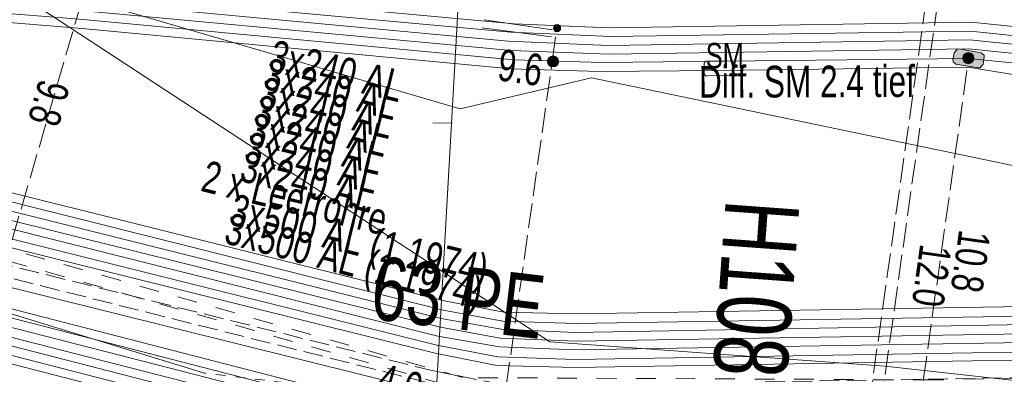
# Model space of a CAD drawing. Header units: metres. Extents: x -740 to 758, y -633 to 854.
# Tile 207 of 256: x -437.1 to -420.52, y 281.67 to 287.65. Entities that reach past the tile are written whole.
import ezdxf

# ---------------------------------------------------------------- set-up
doc = ezdxf.new("R2010")
doc.units = ezdxf.units.M
doc.header["$MEASUREMENT"] = 0
for name, pattern in [('166_166', [0.3328, 0.1664, -0.1664]), ('333_125', [0.4576, 0.3328, -0.1248]), ('333_333', [0.6656, 0.3328, -0.3328]), ('416_125', [0.5408, 0.416, -0.1248])]:
    doc.linetypes.add(name, pattern=pattern)
for name, color, linetype in [('Grundkarte.LOVION', 7, 'Continuous'), ('Strom.LOVION', 7, 'Continuous'), ('StromBemass.LOVION', 7, 'Continuous'), ('Telko.LOVION', 7, 'Continuous'), ('Wasser.LOVION', 7, 'Continuous')]:
    doc.layers.add(name, color=color, linetype=linetype)
doc.styles.add('ERSTELLTER_STIL_1', font='arial.ttf')

msp = doc.modelspace()

# ---------------------------------------------------------------- hatches: boundary and pattern name
at = {"layer": 'Strom.LOVION', "linetype": 'Continuous', "lineweight": 13}
msp.add_hatch(color=7, dxfattribs=at).paths.add_polyline_path([(-421.33, 286.903), (-420.954, 286.836), (-420.924, 286.839), (-420.872, 286.903), (-420.854, 287.023), (-420.857, 287.052), (-420.905, 287.092), (-421.281, 287.159), (-421.31, 287.156), (-421.363, 287.092), (-421.381, 286.972), (-421.378, 286.942)])
at = {"layer": 'StromBemass.LOVION', "linetype": 'Continuous', "lineweight": 13}
for points in [[(-428.003, 287.47), (-427.998, 287.476), (-427.994, 287.483), (-427.992, 287.49), (-427.99, 287.497), (-427.989, 287.505), (-427.989, 287.512), (-427.99, 287.52), (-427.992, 287.527), (-427.995, 287.534), (-427.998, 287.541), (-428.003, 287.547), (-428.008, 287.553), (-428.014, 287.558), (-428.02, 287.562), (-428.027, 287.565), (-428.035, 287.567), (-428.042, 287.569), (-428.05, 287.569), (-428.057, 287.569), (-428.065, 287.567), (-428.072, 287.565), (-428.079, 287.562), (-428.086, 287.558), (-428.091, 287.553), (-428.097, 287.547), (-428.101, 287.541), (-428.105, 287.534), (-428.108, 287.527), (-428.109, 287.52), (-428.11, 287.512), (-428.11, 287.504), (-428.109, 287.497), (-428.107, 287.489), (-428.105, 287.482), (-428.101, 287.476), (-428.096, 287.469), (-428.091, 287.464), (-428.085, 287.459), (-428.079, 287.455), (-428.072, 287.452), (-428.065, 287.449), (-428.057, 287.448), (-428.049, 287.447), (-428.042, 287.448), (-428.034, 287.449), (-428.027, 287.452), (-428.02, 287.455), (-428.014, 287.459), (-428.008, 287.464)], [(-421.05, 286.943), (-421.044, 286.952), (-421.038, 286.962), (-421.034, 286.973), (-421.031, 286.985), (-421.029, 286.996), (-421.029, 287.008), (-421.031, 287.02), (-421.034, 287.031), (-421.038, 287.042), (-421.044, 287.052), (-421.051, 287.062), (-421.059, 287.07), (-421.068, 287.078), (-421.078, 287.084), (-421.089, 287.089), (-421.1, 287.093), (-421.111, 287.095), (-421.123, 287.095), (-421.135, 287.095), (-421.146, 287.092), (-421.157, 287.089), (-421.168, 287.084), (-421.178, 287.077), (-421.187, 287.07), (-421.195, 287.061), (-421.202, 287.052), (-421.207, 287.041), (-421.212, 287.031), (-421.215, 287.019), (-421.216, 287.008), (-421.216, 286.996), (-421.215, 286.984), (-421.212, 286.973), (-421.207, 286.962), (-421.202, 286.952), (-421.195, 286.942), (-421.187, 286.934), (-421.177, 286.926), (-421.168, 286.92), (-421.157, 286.915), (-421.146, 286.911), (-421.134, 286.909), (-421.122, 286.908), (-421.111, 286.909), (-421.099, 286.911), (-421.088, 286.915), (-421.077, 286.92), (-421.068, 286.926), (-421.058, 286.934)], [(-428.046, 286.887), (-428.039, 286.897), (-428.034, 286.907), (-428.029, 286.918), (-428.027, 286.929), (-428.025, 286.94), (-428.025, 286.952), (-428.027, 286.964), (-428.03, 286.975), (-428.034, 286.986), (-428.039, 286.996), (-428.046, 287.005), (-428.054, 287.013), (-428.063, 287.021), (-428.073, 287.027), (-428.084, 287.032), (-428.095, 287.036), (-428.106, 287.038), (-428.118, 287.038), (-428.129, 287.038), (-428.141, 287.035), (-428.152, 287.032), (-428.162, 287.027), (-428.172, 287.021), (-428.181, 287.013), (-428.189, 287.005), (-428.196, 286.995), (-428.201, 286.985), (-428.205, 286.974), (-428.208, 286.963), (-428.21, 286.951), (-428.21, 286.94), (-428.208, 286.928), (-428.205, 286.917), (-428.201, 286.906), (-428.195, 286.896), (-428.188, 286.887), (-428.18, 286.878), (-428.171, 286.871), (-428.162, 286.865), (-428.151, 286.86), (-428.14, 286.856), (-428.129, 286.854), (-428.117, 286.854), (-428.105, 286.854), (-428.094, 286.857), (-428.083, 286.86), (-428.073, 286.865), (-428.063, 286.871), (-428.054, 286.879)], [(-428.08, 286.908), (-428.075, 286.914), (-428.072, 286.921), (-428.069, 286.928), (-428.067, 286.936), (-428.066, 286.944), (-428.066, 286.952), (-428.067, 286.959), (-428.069, 286.967), (-428.072, 286.974), (-428.076, 286.981), (-428.08, 286.987), (-428.086, 286.993), (-428.092, 286.998), (-428.098, 287.002), (-428.105, 287.006), (-428.113, 287.008), (-428.121, 287.009), (-428.128, 287.01), (-428.136, 287.009), (-428.144, 287.008), (-428.151, 287.005), (-428.159, 287.002), (-428.165, 286.998), (-428.171, 286.993), (-428.177, 286.987), (-428.181, 286.981), (-428.185, 286.974), (-428.188, 286.967), (-428.19, 286.959), (-428.191, 286.951), (-428.191, 286.943), (-428.19, 286.935), (-428.188, 286.928), (-428.185, 286.921), (-428.181, 286.914), (-428.176, 286.907), (-428.171, 286.902), (-428.165, 286.897), (-428.158, 286.893), (-428.151, 286.889), (-428.144, 286.887), (-428.136, 286.885), (-428.128, 286.885), (-428.12, 286.885), (-428.113, 286.887), (-428.105, 286.889), (-428.098, 286.893), (-428.091, 286.897), (-428.085, 286.902)], [(-421.069, 286.96), (-421.065, 286.967), (-421.061, 286.974), (-421.058, 286.982), (-421.056, 286.99), (-421.055, 286.998), (-421.055, 287.006), (-421.056, 287.015), (-421.058, 287.023), (-421.061, 287.03), (-421.065, 287.037), (-421.07, 287.044), (-421.075, 287.05), (-421.082, 287.055), (-421.089, 287.06), (-421.096, 287.063), (-421.104, 287.066), (-421.112, 287.067), (-421.12, 287.068), (-421.129, 287.067), (-421.137, 287.066), (-421.145, 287.063), (-421.152, 287.06), (-421.159, 287.055), (-421.165, 287.05), (-421.171, 287.044), (-421.176, 287.037), (-421.18, 287.03), (-421.183, 287.022), (-421.185, 287.014), (-421.186, 287.006), (-421.186, 286.998), (-421.185, 286.99), (-421.183, 286.982), (-421.18, 286.974), (-421.176, 286.967), (-421.171, 286.96), (-421.165, 286.954), (-421.159, 286.949), (-421.152, 286.944), (-421.144, 286.941), (-421.136, 286.938), (-421.128, 286.937), (-421.12, 286.936), (-421.112, 286.937), (-421.104, 286.938), (-421.096, 286.941), (-421.088, 286.945), (-421.081, 286.949), (-421.075, 286.954)]]:
    msp.add_hatch(color=7, dxfattribs=at).paths.add_polyline_path(points)

# ---------------------------------------------------------------- linework, layer by layer
at = {"layer": 'Grundkarte.LOVION', "color": 253, "linetype": 'Continuous', "lineweight": 18}
msp.add_lwpolyline([(-479.126, 293.857), (-485.198, 294.594), (-485.021, 295.202), (-486.435, 296.364), (-487.376, 298.43), (-489.02, 302.851), (-484.419, 302.946), (-485.96, 314.174), (-495.979, 325.963), (-502.587, 339.74), (-479.244, 332.239), (-456.189, 322.553), (-434.837, 310.335), (-433.665, 309.534), (-431.488, 308.121), (-430.386, 307.431), (-428.722, 306.441), (-428.697, 305.881), (-430.181, 279.639), (-439.04, 281.373), (-446.704, 283.58), (-456.218, 286.876), (-465.621, 290.242), (-473.269, 292.598)], close=True, dxfattribs=at)
at = {"layer": 'Grundkarte.LOVION', "color": 8, "linetype": 'Continuous', "lineweight": 18}
for points in [[(-369.507, 271.827), (-369.023, 276.544), (-366.364, 275.652), (-369.023, 276.544), (-377.75, 279.356), (-397.395, 288.016), (-428.697, 305.881), (-430.181, 279.639), (-439.04, 281.373), (-446.704, 283.58), (-456.218, 286.876), (-465.621, 290.242), (-473.269, 292.598), (-479.126, 293.857), (-485.198, 294.594), (-485.021, 295.202), (-486.435, 296.364), (-487.376, 298.43), (-489.02, 302.851), (-484.419, 302.946), (-485.96, 314.174), (-434.837, 310.335), (-425.484, 309.595), (-394.652, 302.885)], [(-399.407, 235.446), (-398.398, 253.84), (-399.618, 253.928), (-399.487, 256.512), (-422.992, 272.923), (-430.569, 273.335), (-430.433, 275.269), (-430.181, 279.639), (-428.697, 305.881), (-397.395, 288.016), (-377.75, 279.356), (-369.023, 276.544), (-369.507, 271.827)], [(-428.697, 305.881), (-430.181, 279.639), (-430.433, 275.269), (-425.865, 272.376)], [(-428.697, 305.881), (-430.181, 279.639)], [(-430.143, 285.908), (-429.819, 285.91)], [(-430.143, 285.908), (-429.819, 285.91)]]:
    msp.add_lwpolyline(points, dxfattribs=at)
at = {"layer": 'Grundkarte.LOVION', "color": 253, "linetype": 'Continuous', "lineweight": 18}
msp.add_lwpolyline([(-399.407, 235.446), (-398.398, 253.84), (-399.618, 253.928), (-399.487, 256.512), (-422.992, 272.923), (-430.569, 273.335), (-430.433, 275.269), (-430.181, 279.639), (-428.697, 305.881), (-397.395, 288.016), (-377.75, 279.356), (-369.023, 276.544), (-366.364, 275.652), (-369.023, 276.544), (-377.75, 279.356), (-397.395, 288.016), (-428.697, 305.881), (-428.722, 306.441), (-430.386, 307.431), (-431.488, 308.121), (-433.665, 309.534), (-434.837, 310.335), (-425.484, 309.595), (-394.652, 302.885)], dxfattribs=at)
at = {"layer": 'Strom.LOVION', "color": 1, "linetype": 'Continuous', "lineweight": 18}
for points in [[(-487.313, 307.155), (-478.592, 301.845), (-477.609, 301.011), (-477.291, 300.776), (-476.121, 300.003), (-474.356, 298.876), (-472.335, 297.699), (-471.118, 297.049), (-470.004, 296.537), (-469.278, 296.21), (-457.823, 292.261), (-453.587, 290.798), (-447.836, 289.868), (-444.779, 289.132), (-443.392, 288.854), (-435.973, 288.249), (-428.77, 287.579), (-427.182, 287.513), (-421.073, 287.608), (-414.893, 286.971), (-409.882, 285.894), (-407.988, 285.577)], [(-414.892, 286.808), (-421.088, 287.458), (-427.139, 287.369), (-428.83, 287.44), (-435.988, 288.1), (-443.423, 288.718)], [(-443.422, 288.556), (-436.003, 287.951), (-428.875, 287.288), (-427.183, 287.217), (-421.103, 287.309), (-414.939, 286.685), (-412.824, 286.212), (-410.922, 285.807)], [(-421.117, 286.997), (-427.287, 286.926), (-428.784, 286.972), (-436.033, 287.652), (-443.481, 288.254)], [(-443.466, 288.403), (-436.018, 287.802), (-428.815, 287.131), (-427.169, 287.071), (-421.118, 287.16), (-414.954, 286.536), (-413.156, 286.135), (-412.69, 286.048)], [(-421.117, 286.997), (-414.998, 286.384), (-413.291, 286.004), (-410.016, 285.305), (-408.408, 285.033), (-405.5, 284.608), (-400.821, 283.913), (-398.768, 283.626), (-398.308, 282.843), (-398.781, 279.975), (-393.2, 270.811), (-392.806, 269.948), (-391.594, 267.983), (-390.357, 266.966), (-389.227, 266.899)], [(-405.162, 283.119), (-415.72, 282.885), (-427.73, 282.686), (-428.945, 282.715), (-429.923, 282.9), (-442.542, 286.055)], [(-405.309, 282.809), (-415.721, 282.589), (-427.744, 282.374), (-428.991, 282.43), (-429.999, 282.612), (-442.617, 285.767)], [(-403.76, 282.99), (-415.719, 282.722), (-427.729, 282.524), (-428.96, 282.566), (-429.968, 282.748), (-442.573, 285.919)], [(-402.198, 282.729), (-415.72, 282.427), (-427.73, 282.228), (-429.006, 282.28), (-430.014, 282.463), (-442.661, 285.615)], [(-405.192, 282.363), (-406.459, 282.327), (-406.886, 282.463), (-415.705, 282.28), (-427.744, 282.079), (-429.021, 282.131), (-430.058, 282.311), (-442.708, 285.492)], [(-403.702, 282.242), (-406.49, 282.191), (-406.917, 282.327), (-415.704, 282.118), (-427.743, 281.916), (-429.049, 281.966), (-430.073, 282.161), (-442.737, 285.327)], [(-405.531, 282.507), (-406.444, 282.477), (-407.094, 282.176), (-415.706, 281.985), (-427.745, 281.783), (-429.064, 281.817), (-430.104, 282.025), (-442.797, 285.188)]]:
    msp.add_lwpolyline(points, dxfattribs=at)
at = {"layer": 'Strom.LOVION', "color": 7, "linetype": '333_125', "lineweight": 13}
msp.add_lwpolyline([(-398.718, 282.05), (-398.756, 281.839), (-399.081, 281.837), (-415.687, 281.484), (-427.739, 281.266), (-429.119, 281.324), (-430.218, 281.527), (-442.943, 284.716), (-458.57, 290.074), (-458.515, 290.272), (-442.872, 284.9), (-430.179, 281.737), (-429.094, 281.518), (-427.746, 281.487), (-415.707, 281.689), (-399.101, 282.042)], close=True, dxfattribs=at)
at = {"layer": 'Strom.LOVION', "color": 94, "linetype": 'Continuous', "lineweight": 18}
for points in [[(-384.859, 271.198), (-384.756, 273.321), (-384.933, 274.22), (-385.321, 274.862), (-386.101, 275.584), (-387.247, 276.122), (-388.696, 276.882), (-390.245, 277.913), (-392.418, 279.592), (-395.137, 281.853), (-396.028, 282.505), (-396.999, 283.06), (-398.412, 283.306), (-399.764, 283.529), (-400.596, 283.728), (-408.969, 284.875), (-421.132, 286.848), (-425.324, 286.793), (-427.332, 286.774), (-428.829, 286.82), (-436.048, 287.503), (-443.512, 288.118)], [(-443.123, 284.137), (-430.418, 280.857), (-429.229, 280.633), (-427.745, 280.571), (-415.751, 280.783), (-400.003, 281.141), (-398.951, 281.111), (-395.202, 282.364), (-388.006, 282.077), (-386.073, 282.104), (-384.677, 281.575), (-384.431, 281.481), (-383.615, 280.999), (-382.594, 279.621), (-382.106, 277.955), (-382.475, 271.15)], [(-443.167, 283.984), (-430.433, 280.707), (-429.244, 280.484), (-427.747, 280.438), (-415.75, 280.621), (-400.002, 280.978), (-398.937, 280.964), (-395.187, 282.218), (-388.005, 281.915), (-386.104, 281.968), (-384.708, 281.439), (-384.491, 281.342), (-383.708, 280.887), (-382.721, 279.565), (-382.266, 277.924), (-382.638, 271.149)], [(-443.195, 283.819), (-430.477, 280.555), (-429.272, 280.319), (-427.746, 280.276), (-415.736, 280.474), (-400.004, 280.845), (-398.906, 280.805), (-395.157, 282.058), (-388.007, 281.782), (-386.132, 281.802), (-384.736, 281.274), (-384.568, 281.216), (-383.814, 280.758), (-382.862, 279.492), (-382.412, 277.91), (-382.771, 271.151)], [(-443.242, 283.696), (-430.492, 280.406), (-429.287, 280.169), (-427.761, 280.126), (-415.767, 280.338), (-400.003, 280.683), (-398.879, 280.674), (-395.143, 281.912), (-388.006, 281.619), (-386.147, 281.653), (-384.689, 281.101), (-384.644, 281.091), (-383.922, 280.659), (-383.003, 279.419), (-382.558, 277.896), (-382.92, 271.166)], [(-443.286, 283.544), (-430.553, 280.267), (-429.302, 280.02), (-427.746, 279.98), (-415.736, 280.179), (-400.018, 280.533), (-398.865, 280.528), (-395.128, 281.765), (-388.005, 281.457), (-386.192, 281.501), (-384.795, 280.973), (-384.734, 280.949), (-384.015, 280.546), (-383.13, 279.362), (-382.705, 277.881), (-383.069, 271.181)], [(-443.334, 283.421), (-430.567, 280.118), (-429.317, 279.871), (-427.761, 279.831), (-415.751, 280.03), (-400.003, 280.387), (-398.834, 280.368), (-395.098, 281.606), (-388.094, 281.315), (-386.206, 281.352), (-384.81, 280.823), (-384.12, 280.418), (-383.271, 279.289), (-382.851, 277.867), (-383.232, 271.18)]]:
    msp.add_lwpolyline(points, dxfattribs=at)
at = {"layer": 'Strom.LOVION', "color": 9, "linetype": '333_333', "lineweight": 18}
msp.add_lwpolyline([(-398.909, 282.046), (-421.725, 281.574), (-429.635, 281.613), (-450.702, 287.593), (-450.756, 287.395), (-429.66, 281.418), (-421.721, 281.382), (-398.919, 281.838)], dxfattribs=at)
at = {"layer": 'Strom.LOVION', "color": 7, "linetype": 'Continuous', "lineweight": 13}
for points in [[(-421.33, 286.903), (-421.378, 286.942), (-421.381, 286.972), (-421.363, 287.092), (-421.31, 287.156), (-421.281, 287.159), (-420.905, 287.092), (-420.857, 287.052), (-420.854, 287.023), (-420.872, 286.903), (-420.924, 286.839), (-420.954, 286.836)], [(-425.507, 286.701), (-425.536, 286.698), (-425.568, 286.725), (-425.571, 286.754), (-425.569, 286.887), (-425.572, 286.917), (-425.546, 286.949), (-425.517, 286.952), (-425.133, 286.959), (-425.117, 286.946), (-425.088, 286.949), (-425.068, 286.744), (-425.094, 286.712), (-425.123, 286.709)]]:
    msp.add_lwpolyline(points, close=True, dxfattribs=at)
at = {"layer": 'Strom.LOVION', "color": 194, "linetype": 'Continuous', "lineweight": 18}
for points in [[(-442.987, 284.564), (-430.249, 281.39), (-429.134, 281.174), (-427.754, 281.117), (-415.566, 281.304), (-399.016, 281.622), (-389.708, 281.645), (-379.984, 279.226), (-374.939, 277.207), (-372.436, 274.881), (-370.115, 271.842), (-369.887, 271.332)], [(-443.062, 284.275), (-430.358, 280.996), (-429.227, 280.766), (-427.759, 280.718), (-415.645, 280.912), (-398.981, 281.27), (-389.766, 281.181), (-380.102, 278.919), (-375.153, 276.817), (-373.03, 274.911), (-370.557, 271.828), (-370.165, 270.994)]]:
    msp.add_lwpolyline(points, dxfattribs=at)
at = {"layer": 'StromBemass.LOVION', "color": 7, "linetype": '416_125', "lineweight": 13}
for points in [[(-423.474, 276.334), (-421.667, 289.146), (-421.66, 289.22), (-421.585, 289.671), (-421.388, 291.124), (-421.303, 291.62)], [(-435.752, 289.01), (-438.485, 279.625), (-438.498, 279.609)], [(-423.279, 276.308), (-421.612, 288.131)], [(-429.511, 277.177), (-428.132, 286.947), (-428.053, 287.502)], [(-422.634, 276.209), (-421.117, 286.997)]]:
    msp.add_lwpolyline(points, dxfattribs=at)
at = {"layer": 'StromBemass.LOVION', "color": 7, "linetype": 'Continuous', "lineweight": 13}
for points in [[(-429.279, 287.648), (-428.125, 287.48)], [(-429.31, 287.512), (-428.143, 287.36)]]:
    msp.add_lwpolyline(points, dxfattribs=at)
for centre, radius in [((-428.05, 287.508), 0.0609), ((-421.123, 287.002), 0.0935), ((-428.117, 286.946), 0.0924), ((-428.128, 286.947), 0.0625), ((-421.12, 287.002), 0.0657)]:
    msp.add_circle(centre, radius, dxfattribs=at)
at = {"layer": 'Telko.LOVION', "color": 1, "linetype": 'Continuous', "lineweight": 18}
for points in [[(-382.824, 271.087), (-382.992, 271.602), (-388.154, 277.999), (-388.385, 278.242), (-401.779, 279.504), (-422.531, 281.805), (-428.172, 282.214), (-454.479, 299.474), (-469.137, 309.124), (-476.62, 313.713), (-492.841, 315.171), (-499.115, 322.213), (-504.66, 328.143), (-509.806, 332.561), (-515.63, 336.809), (-522.715, 340.801), (-530.993, 344.751), (-538.07, 347.605), (-547.838, 350.626), (-555.35, 352.492), (-563.942, 353.765), (-570.752, 354.489)], [(-580.234, 342.951), (-571.726, 342.231), (-560.771, 340.524), (-554.196, 338.728), (-553.683, 338.764), (-543.559, 335.586), (-537.041, 333.002), (-523.715, 326.546), (-517.379, 322.496), (-512.165, 317.996), (-507.471, 313.061), (-503.796, 309.933), (-492.887, 308.694), (-476.388, 314.519), (-459.238, 294.797), (-429.679, 286.146), (-427.469, 286.672), (-388.006, 278.442), (-382.34, 271.577), (-382.216, 271.072)]]:
    msp.add_lwpolyline(points, dxfattribs=at)
at = {"layer": 'Wasser.LOVION', "color": 150, "linetype": 'Continuous', "lineweight": 18}
msp.add_lwpolyline([(-490.031, 309.712), (-489.798, 309.897), (-489.591, 310.051), (-482.046, 301.05), (-476.941, 297.204), (-460.422, 289.819), (-433.987, 281.69)], dxfattribs=at)
at = {"layer": 'Wasser.LOVION', "color": 150, "linetype": '166_166', "lineweight": 18}
msp.add_lwpolyline([(-425.703, 280.697), (-433.987, 281.69)], dxfattribs=at)

# ---------------------------------------------------------------- texts
at = {"layer": 'Strom.LOVION', "color": 1, "linetype": 'Continuous', "lineweight": 18, "attachment_point": 7, "style": 'ERSTELLTER_STIL_1'}
for s, insert, char_height, rotation in [('{\\A1;\\W0.72505x;3x240 AL}', (-432.936, 286.792), 0.53354, 346.2444), ('{\\A1;\\W0.72504x;3x240 AL}', (-433.024, 286.488), 0.53355, 346.2448), ('{\\A1;\\W0.71384x;Diff. SM 2.4 tief}', (-425.658, 286.326), 0.53355, 0.2426), ('{\\A1;\\W0.72504x;3x240 AL}', (-433.097, 286.17), 0.53355, 346.2448), ('{\\A1;\\W0.72504x;3x240 AL}', (-433.185, 285.866), 0.53355, 346.2448), ('{\\A1;\\W0.72505x;3x240 AL}', (-433.274, 285.562), 0.53355, 346.2448), ('{\\A1;\\W0.72505x;3x240 AL}', (-433.346, 285.245), 0.53354, 346.2444), ('{\\A1;\\W0.72504x;3x240 AL}', (-433.419, 284.927), 0.53355, 346.2448), ('{\\A1;\\W0.71558x;2 x Leerrohre}', (-434.073, 284.759), 0.53355, 346.2448)]:
    msp.add_mtext(s, dxfattribs=dict(at, insert=insert, char_height=char_height, rotation=rotation))
at = {"layer": 'Strom.LOVION', "color": 7, "linetype": 'Continuous', "lineweight": 13, "insert": (-425.543, 286.825), "char_height": 0.42683, "attachment_point": 7, "rotation": 0.2428, "style": 'ERSTELLTER_STIL_1'}
msp.add_mtext('{\\A1;\\W0.71561x;SM}', dxfattribs=at)
at = {"layer": 'Strom.LOVION', "color": 194, "linetype": 'Continuous', "lineweight": 18, "char_height": 0.53355, "attachment_point": 7, "style": 'ERSTELLTER_STIL_1'}
for s, insert, rotation in [('{\\A1;\\W0.72369x;3x500 AL (1.1974)}', (-433.638, 284.047), 346.2448), ('{\\A1;\\W0.72370x;3x500 AL (1.1974)}', (-433.722, 283.732), 345.2449)]:
    msp.add_mtext(s, dxfattribs=dict(at, insert=insert, rotation=rotation))
at = {"layer": 'StromBemass.LOVION', "color": 7, "linetype": 'Continuous', "lineweight": 13, "attachment_point": 7, "style": 'ERSTELLTER_STIL_1'}
for s, insert, char_height, rotation in [('{\\A1;\\W0.71558x;9.6}', (-429.073, 286.625), 0.53354, 351.9389), ('{\\A1;\\W0.71557x;9.8}', (-436.773, 286.673), 0.53355, 254.2452), ('{\\A1;\\W0.71558x;10.8}', (-421.282, 284.124), 0.53354, 262.0224), ('{\\A1;\\W0.71557x;12.0}', (-421.938, 283.882), 0.53355, 262.0228), ('{\\A1;\\W0.71558x;4.0}', (-431.131, 281.343), 0.53355, 344.2441)]:
    msp.add_mtext(s, dxfattribs=dict(at, insert=insert, char_height=char_height, rotation=rotation))
at = {"layer": 'Wasser.LOVION', "color": 7, "linetype": 'Continuous', "lineweight": 13, "insert": (-425.224, 284.64), "char_height": 1.24491, "attachment_point": 7, "rotation": 265.8202, "style": 'ERSTELLTER_STIL_1'}
msp.add_mtext('{\\A1;\\W0.71562x;H108}', dxfattribs=at)
at = {"layer": 'Wasser.LOVION', "color": 150, "linetype": 'Continuous', "lineweight": 18, "insert": (-431.223, 282.594), "char_height": 1.06709, "attachment_point": 7, "rotation": 353.147, "style": 'ERSTELLTER_STIL_1'}
msp.add_mtext('{\\A1;\\W0.71558x;63 PE}', dxfattribs=at)

doc.saveas('drawing.dxf')
